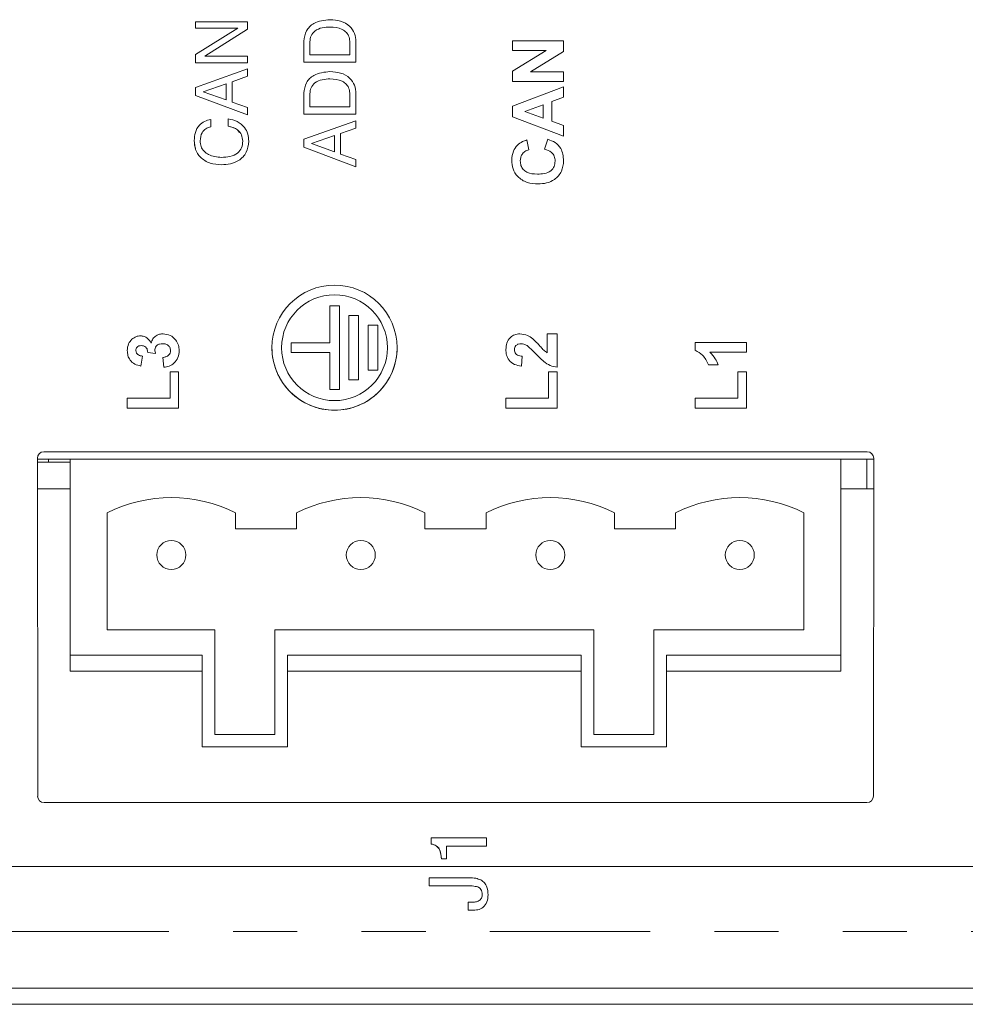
# Model space of a CAD drawing. Header units: inches. Extents: x 0.8 to 33.2, y 0.3 to 21.8.
# Tile 4 of 49: x 7.3 to 8.8, y 5.4 to 6.9. Entities that reach past the tile are written whole.
import ezdxf

# ---------------------------------------------------------------- set-up
doc = ezdxf.new("R2010")
doc.units = ezdxf.units.IN
doc.header["$MEASUREMENT"] = 0
doc.linetypes.add('PHANTOM', pattern=[0.5, 0.25, -0.05, 0.05, -0.05, 0.05, -0.05])

msp = doc.modelspace()

# ---------------------------------------------------------------- linework, layer by layer
at = {"color": 7, "linetype": 'Continuous', "lineweight": 15}
for p, q in [((7.6168, 6.908), (7.6168, 6.9183)), ((7.6168, 6.9183), (7.6976, 6.9183)), ((7.6827, 6.908), (7.6168, 6.908)), ((7.6168, 6.867), (7.6827, 6.908)), ((7.6827, 6.908), (7.6168, 6.908)), ((7.6168, 6.908), (7.6168, 6.908)), ((7.6976, 6.9065), (7.6315, 6.8644)), ((7.6976, 6.9065), (7.6315, 6.8644)), ((7.6976, 6.9183), (7.6976, 6.9065)), ((7.6976, 6.9065), (7.6976, 6.9065)), ((7.8263, 6.91), (7.8263, 6.91)), ((7.7858, 6.8551), (7.7858, 6.8881)), ((7.7951, 6.887), (7.7951, 6.8665)), ((7.8573, 6.8665), (7.8573, 6.886)), ((7.8667, 6.8872), (7.8667, 6.8551)), ((8.1106, 6.8732), (8.1106, 6.8885)), ((8.1106, 6.8885), (8.1904, 6.8885)), ((8.1904, 6.8885), (8.1904, 6.872)), ((7.6168, 6.854), (7.6168, 6.867)), ((7.6315, 6.8644), (7.6976, 6.8644)), ((7.6976, 6.8644), (7.6976, 6.854)), ((7.7951, 6.8665), (7.8573, 6.8665)), ((8.163, 6.8732), (8.1106, 6.8732)), ((8.1106, 6.8411), (8.163, 6.8732)), ((8.163, 6.8732), (8.1106, 6.8732)), ((8.1106, 6.8732), (8.1106, 6.8732)), ((8.1904, 6.872), (8.1388, 6.8404)), ((8.1904, 6.872), (8.1388, 6.8404)), ((8.1904, 6.872), (8.1904, 6.872)), ((7.6976, 6.854), (7.6168, 6.854)), ((7.6168, 6.854), (7.6168, 6.854)), ((7.6976, 6.854), (7.6168, 6.854)), ((7.6168, 6.816), (7.6976, 6.8448)), ((7.6976, 6.854), (7.6976, 6.854)), ((7.6976, 6.8448), (7.6976, 6.8332)), ((7.8667, 6.8551), (7.7858, 6.8551)), ((7.8667, 6.8551), (7.7858, 6.8551)), ((7.7858, 6.8551), (7.7858, 6.8551)), ((7.8667, 6.8551), (7.8667, 6.8551)), ((7.6976, 6.8332), (7.6738, 6.8248)), ((7.6976, 6.8332), (7.6738, 6.8248)), ((7.6976, 6.8332), (7.6976, 6.8332)), ((7.8263, 6.8292), (7.8263, 6.8292)), ((8.1106, 6.8251), (8.1106, 6.8411)), ((8.1388, 6.8404), (8.1904, 6.8404)), ((8.1904, 6.8404), (8.1904, 6.8251)), ((7.6168, 6.8035), (7.6168, 6.816)), ((7.6645, 6.8217), (7.6287, 6.8092)), ((7.6645, 6.8217), (7.6287, 6.8092)), ((7.6645, 6.7963), (7.6645, 6.8217)), ((7.6738, 6.8248), (7.6738, 6.793)), ((8.1904, 6.8251), (8.1106, 6.8251)), ((8.1106, 6.8251), (8.1106, 6.8251)), ((8.1904, 6.8251), (8.1106, 6.8251)), ((8.1106, 6.7866), (8.1904, 6.8169)), ((8.1904, 6.8251), (8.1904, 6.8251)), ((8.1904, 6.8169), (8.1904, 6.8006)), ((7.6976, 6.7732), (7.6168, 6.8035)), ((7.6976, 6.7732), (7.6168, 6.8035)), ((7.6168, 6.8035), (7.6168, 6.8035)), ((7.6287, 6.8092), (7.6287, 6.8092)), ((7.6287, 6.8092), (7.6645, 6.7963)), ((7.7858, 6.7742), (7.7858, 6.8072)), ((7.7951, 6.8061), (7.7951, 6.7856)), ((7.8573, 6.7856), (7.8573, 6.8051)), ((7.8667, 6.8063), (7.8667, 6.7742)), ((8.1904, 6.8006), (8.172, 6.7939)), ((8.1904, 6.8006), (8.172, 6.7939)), ((8.1904, 6.8006), (8.1904, 6.8006)), ((7.6738, 6.793), (7.6976, 6.7844)), ((7.6976, 6.7844), (7.6976, 6.7732)), ((7.7951, 6.7856), (7.8573, 6.7856)), ((8.1106, 6.7703), (8.1106, 6.7866)), ((8.1587, 6.789), (8.13, 6.7785)), ((8.1587, 6.789), (8.13, 6.7785)), ((8.1587, 6.768), (8.1587, 6.789)), ((8.172, 6.7939), (8.172, 6.7632)), ((7.6976, 6.7732), (7.6976, 6.7732)), ((7.8667, 6.7742), (7.7858, 6.7742)), ((7.8667, 6.7742), (7.7858, 6.7742)), ((7.7858, 6.7742), (7.7858, 6.7742)), ((7.8667, 6.7742), (7.8667, 6.7742)), ((8.1904, 6.7401), (8.1106, 6.7703)), ((8.1904, 6.7401), (8.1106, 6.7703)), ((8.1106, 6.7703), (8.1106, 6.7703)), ((8.13, 6.7785), (8.1587, 6.768)), ((7.6406, 6.7659), (7.6406, 6.7545)), ((7.6676, 6.7555), (7.6676, 6.7669)), ((7.7858, 6.7351), (7.8667, 6.7639)), ((7.8667, 6.7523), (7.8428, 6.7439)), ((7.8667, 6.7523), (7.8428, 6.7439)), ((7.8667, 6.7639), (7.8667, 6.7523)), ((7.8667, 6.7523), (7.8667, 6.7523)), ((8.172, 6.7632), (8.1904, 6.7565)), ((8.1904, 6.7565), (8.1904, 6.7401)), ((7.8335, 6.7408), (7.7977, 6.7284)), ((7.8335, 6.7408), (7.7977, 6.7283)), ((7.8335, 6.7154), (7.8335, 6.7408)), ((7.8428, 6.7439), (7.8428, 6.7121)), ((8.1904, 6.7401), (8.1904, 6.7401)), ((7.6147, 6.7331), (7.6147, 6.7331)), ((7.6997, 6.7319), (7.6997, 6.7318)), ((7.7858, 6.7226), (7.7858, 6.7351)), ((7.8667, 6.6923), (7.7858, 6.7226)), ((7.7858, 6.7226), (7.7858, 6.7226)), ((7.8667, 6.6923), (7.7858, 6.7226)), ((7.7977, 6.7284), (7.7977, 6.7283)), ((7.7977, 6.7283), (7.8335, 6.7154)), ((8.1331, 6.734), (8.1362, 6.7186)), ((8.1607, 6.7197), (8.1658, 6.735)), ((7.8428, 6.7121), (7.8667, 6.7035)), ((8.1362, 6.7186), (8.1362, 6.7186)), ((8.1607, 6.7197), (8.1607, 6.7197)), ((7.6573, 6.6954), (7.6573, 6.6954)), ((7.8667, 6.7035), (7.8667, 6.6923)), ((7.8667, 6.6923), (7.8667, 6.6923)), ((8.1096, 6.7024), (8.1096, 6.7024)), ((8.1904, 6.7018), (8.1904, 6.7018)), ((8.1507, 6.6654), (8.1507, 6.6654)), ((7.8259, 6.4753), (7.8259, 6.4178)), ((7.8409, 6.4753), (7.8259, 6.4753)), ((7.8409, 6.3453), (7.8409, 6.4753)), ((7.8709, 6.4603), (7.8559, 6.4603)), ((7.8559, 6.4603), (7.8559, 6.3603)), ((7.8709, 6.3603), (7.8709, 6.4603)), ((7.9009, 6.4453), (7.8859, 6.4453)), ((7.8859, 6.4453), (7.8859, 6.3753)), ((7.9009, 6.3753), (7.9009, 6.4453)), ((8.1649, 6.4319), (8.1803, 6.4319)), ((8.1649, 6.4022), (8.1649, 6.4319)), ((8.1803, 6.4319), (8.1803, 6.3797)), ((7.5653, 6.4165), (7.5653, 6.4165)), ((7.8259, 6.4178), (7.7659, 6.4178)), ((7.7659, 6.4178), (7.7659, 6.4028)), ((8.1242, 6.4165), (8.1242, 6.4165)), ((8.3954, 6.4063), (8.3954, 6.4186)), ((8.3954, 6.4186), (8.4753, 6.4186)), ((8.4753, 6.4186), (8.4753, 6.4032)), ((7.5104, 6.4057), (7.5104, 6.4057)), ((7.5322, 6.4135), (7.5322, 6.4135)), ((7.5546, 6.4012), (7.5422, 6.4026)), ((7.5546, 6.4012), (7.5422, 6.4026)), ((7.5422, 6.4026), (7.5422, 6.4026)), ((7.5546, 6.4012), (7.5546, 6.4012)), ((7.5913, 6.4055), (7.5913, 6.4055)), ((7.7659, 6.4028), (7.8259, 6.4028)), ((7.7659, 6.4028), (7.8259, 6.4028)), ((7.7659, 6.4028), (7.7659, 6.4028)), ((7.8259, 6.4028), (7.8259, 6.3453)), ((8.1004, 6.4074), (8.1004, 6.4074)), ((8.1334, 6.4135), (8.1334, 6.4135)), ((8.1463, 6.4013), (8.1463, 6.4013)), ((8.3954, 6.4063), (8.3954, 6.4063)), ((8.4753, 6.4032), (8.4184, 6.4032)), ((8.4753, 6.4032), (8.4184, 6.4032)), ((8.4753, 6.4032), (8.4753, 6.4032)), ((7.534, 6.3971), (7.5317, 6.3817)), ((7.534, 6.3971), (7.5317, 6.3817)), ((7.534, 6.3971), (7.534, 6.3971)), ((7.5676, 6.3797), (7.5657, 6.395)), ((7.5676, 6.3797), (7.5657, 6.395)), ((7.5657, 6.395), (7.5657, 6.395)), ((8.126, 6.3971), (8.1245, 6.3817)), ((8.126, 6.3971), (8.1245, 6.3817)), ((8.126, 6.3971), (8.126, 6.3971)), ((8.4313, 6.3838), (8.4159, 6.3838)), ((8.4159, 6.3838), (8.4159, 6.3838)), ((8.4313, 6.3838), (8.4159, 6.3838)), ((8.4313, 6.3838), (8.4313, 6.3838)), ((7.5317, 6.3817), (7.5317, 6.3817)), ((7.5676, 6.3797), (7.5676, 6.3797)), ((7.577, 6.3316), (7.577, 6.3725)), ((7.577, 6.3725), (7.5903, 6.3725)), ((7.5903, 6.3725), (7.5903, 6.3162)), ((7.8859, 6.3753), (7.9009, 6.3753)), ((7.8859, 6.3753), (7.9009, 6.3753)), ((7.8859, 6.3753), (7.8859, 6.3753)), ((7.9009, 6.3753), (7.9009, 6.3753)), ((8.1245, 6.3817), (8.1245, 6.3817)), ((8.167, 6.3316), (8.167, 6.3725)), ((8.167, 6.3725), (8.1803, 6.3725)), ((8.1803, 6.3797), (8.1803, 6.3797)), ((8.1803, 6.3725), (8.1803, 6.3162)), ((8.462, 6.3316), (8.462, 6.3725)), ((8.462, 6.3725), (8.4753, 6.3725)), ((8.4753, 6.3725), (8.4753, 6.3162)), ((7.8559, 6.3603), (7.8709, 6.3603)), ((7.8559, 6.3603), (7.8709, 6.3603)), ((7.8559, 6.3603), (7.8559, 6.3603)), ((7.8709, 6.3603), (7.8709, 6.3603)), ((7.8259, 6.3453), (7.8409, 6.3453)), ((7.8259, 6.3453), (7.8409, 6.3453)), ((7.8259, 6.3453), (7.8259, 6.3453)), ((7.8409, 6.3453), (7.8409, 6.3453)), ((7.5104, 6.3162), (7.5104, 6.3316)), ((7.5104, 6.3316), (7.577, 6.3316)), ((8.1004, 6.3316), (8.167, 6.3316)), ((8.1004, 6.3162), (8.1004, 6.3316)), ((8.3954, 6.3162), (8.3954, 6.3316)), ((8.3954, 6.3316), (8.462, 6.3316)), ((7.5903, 6.3162), (7.5104, 6.3162)), ((7.5903, 6.3162), (7.5104, 6.3162)), ((7.5104, 6.3162), (7.5104, 6.3162)), ((7.5903, 6.3162), (7.5903, 6.3162)), ((8.1803, 6.3162), (8.1004, 6.3162)), ((8.1803, 6.3162), (8.1004, 6.3162)), ((8.1004, 6.3162), (8.1004, 6.3162)), ((8.1803, 6.3162), (8.1803, 6.3162)), ((8.4753, 6.3162), (8.3954, 6.3162)), ((8.3954, 6.3162), (8.3954, 6.3162)), ((8.4753, 6.3162), (8.3954, 6.3162)), ((8.4753, 6.3162), (8.4753, 6.3162)), ((7.3803, 6.2481), (8.6635, 6.2481)), ((7.3708, 5.7114), (7.3703, 6.2381)), ((7.3703, 6.2368), (7.4216, 6.2368)), ((7.3703, 6.2318), (7.3879, 6.2318)), ((7.3879, 6.2368), (7.3879, 6.2318)), ((7.3879, 6.2318), (7.4216, 6.2318)), ((7.4216, 6.2368), (7.4216, 5.9313)), ((8.6224, 6.2368), (7.4216, 6.2368)), ((8.6224, 5.9313), (8.6224, 6.2368)), ((8.6224, 6.2368), (8.6735, 6.2368)), ((8.6627, 6.2368), (8.6627, 6.1905)), ((8.6735, 6.2381), (8.673, 5.7114)), ((7.3704, 6.1905), (7.4216, 6.1905)), ((8.6224, 6.1905), (8.6734, 6.1905)), ((7.4791, 6.1527), (7.4791, 5.9706)), ((7.6791, 6.1281), (7.6791, 6.1527)), ((7.7743, 6.1527), (7.7743, 6.1281)), ((7.9743, 6.1281), (7.9743, 6.1527)), ((8.0696, 6.1527), (8.0696, 6.1281)), ((8.2696, 6.1281), (8.2696, 6.1527)), ((8.3649, 6.1527), (8.3649, 6.1281)), ((8.5649, 5.9706), (8.5649, 6.1527)), ((7.7743, 6.1281), (7.6791, 6.1281)), ((8.0696, 6.1281), (7.9743, 6.1281)), ((8.3649, 6.1281), (8.2696, 6.1281)), ((7.4791, 5.9706), (7.6469, 5.9706)), ((7.6469, 5.9706), (7.6469, 5.8076)), ((7.7405, 5.8076), (7.7405, 5.9706)), ((7.7405, 5.9706), (8.2374, 5.9706)), ((8.2374, 5.9706), (8.2374, 5.8076)), ((8.331, 5.8076), (8.331, 5.9706)), ((8.331, 5.9706), (8.5649, 5.9706)), ((7.4216, 5.9313), (7.6272, 5.9313)), ((7.4216, 5.9059), (7.4216, 5.9313)), ((7.6272, 5.9313), (7.6272, 5.788)), ((7.7602, 5.788), (7.7602, 5.9313)), ((7.7602, 5.9313), (8.2177, 5.9313)), ((8.2177, 5.9313), (8.2177, 5.788)), ((8.3507, 5.9313), (8.6224, 5.9313)), ((8.3507, 5.788), (8.3507, 5.9313)), ((8.6224, 5.9059), (8.6224, 5.9313)), ((7.4216, 5.9059), (7.6272, 5.9059)), ((7.7602, 5.9059), (8.2177, 5.9059)), ((8.3507, 5.9059), (8.6224, 5.9059)), ((7.6469, 5.8076), (7.7405, 5.8076)), ((8.2374, 5.8076), (8.331, 5.8076)), ((7.6272, 5.788), (7.7602, 5.788)), ((8.2177, 5.788), (8.3507, 5.788)), ((8.663, 5.7014), (7.3808, 5.7014)), ((7.9837, 5.6369), (7.9837, 5.6463)), ((7.9837, 5.6463), (8.0703, 5.6463)), ((7.9837, 5.6369), (7.9837, 5.6368)), ((8.008, 5.6335), (8.0703, 5.6335)), ((8.0703, 5.6335), (8.008, 5.6335)), ((8.008, 5.6335), (8.008, 5.6139)), ((8.0703, 5.6463), (8.0703, 5.6335)), ((8.0703, 5.6335), (8.0703, 5.6335)), ((12.8236, 5.602), (6.1322, 5.602)), ((7.9999, 5.6139), (8.008, 5.6139)), ((8.008, 5.6139), (7.9999, 5.6139)), ((7.9999, 5.6139), (7.9999, 5.6139)), ((8.008, 5.6139), (8.008, 5.6139)), ((7.9806, 5.5842), (8.0435, 5.5842)), ((7.9806, 5.5842), (8.0435, 5.5842)), ((7.9806, 5.5715), (7.9806, 5.5842)), ((7.9806, 5.5842), (7.9806, 5.5842)), ((8.0411, 5.5715), (7.9806, 5.5715)), ((8.0435, 5.5842), (8.0435, 5.5842)), ((8.0612, 5.5809), (8.0612, 5.5809)), ((8.0727, 5.5575), (8.0727, 5.5575)), ((8.0416, 5.5462), (8.0482, 5.5462)), ((8.0416, 5.5336), (8.0416, 5.5462)), ((8.0416, 5.5462), (8.0482, 5.5462)), ((8.0416, 5.5462), (8.0416, 5.5462)), ((8.0482, 5.5462), (8.0482, 5.5462)), ((8.0479, 5.5336), (8.0416, 5.5336)), ((12.6329, 5.412), (6.3229, 5.412)), ((6.2199, 5.387), (12.7359, 5.387))]:
    msp.add_line(p, q, dxfattribs=at)
at = {"color": 7, "linetype": 'PHANTOM', "lineweight": 0}
msp.add_line((12.8254, 5.5004), (6.1304, 5.5004), dxfattribs=at)
at = {"color": 7, "linetype": 'Continuous', "lineweight": 15}
for centre, radius in [((7.8334, 6.4103), 0.0975), ((7.8334, 6.4103), 0.0825), ((7.5791, 6.0872), 0.0226), ((7.8743, 6.0872), 0.0226), ((8.1696, 6.0872), 0.0226), ((8.4649, 6.0872), 0.0226)]:
    msp.add_circle(centre, radius, dxfattribs=at)
for centre, radius, start, end in [((7.8334, 6.4103), 0.0825, 0, 180), ((7.8334, 6.4103), 0.0975, 180, 270.0047), ((7.8334, 6.4103), 0.0975, 269.9946, 360), ((7.5791, 5.9568), 0.22, 62.9643, 117.0357), ((7.8743, 5.9568), 0.22, 62.9643, 117.0357), ((8.1696, 5.9568), 0.22, 62.9643, 117.0357), ((8.4649, 5.9568), 0.22, 62.9643, 117.0357)]:
    msp.add_arc(centre, radius, start, end, dxfattribs=at)
for centre, major_axis, ratio, start_param, end_param in [((7.3803, 6.238), (-0.00618, 0.00791), 0.99624, 5.621924, 7.189981), ((8.6635, 6.238), (0.00618, 0.00791), 0.99624, 5.37639, 6.944447), ((7.3808, 5.7114), (0.00852, 0.00527), 0.997962, 2.589783, 4.157841), ((8.663, 5.7114), (0.00852, -0.00527), 0.997962, 5.266937, 6.834995)]:
    msp.add_ellipse(centre, major_axis=major_axis, ratio=ratio, start_param=start_param, end_param=end_param, dxfattribs=at)
for points, knots in [([(7.7858, 6.8881), (7.7864, 6.8936), (7.7878, 6.9047), (7.8032, 6.9192), (7.8175, 6.9206), (7.8263, 6.9214)], [0, 0, 0, 0, 0.28013, 0.560172, 1, 1, 1, 1]), ([(7.8263, 6.9214), (7.8319, 6.9211), (7.843, 6.9204), (7.857, 6.9126), (7.8655, 6.9004), (7.8663, 6.8916), (7.8667, 6.8872)], [0, 0, 0, 0, 0.280765, 0.560145, 0.779776, 1, 1, 1, 1]), ([(7.8263, 6.91), (7.8222, 6.9099), (7.814, 6.9095), (7.8031, 6.9051), (7.796, 6.8967), (7.7954, 6.8902), (7.7951, 6.887)], [0, 0, 0, 0, 0.281181, 0.560917, 0.780155, 1, 1, 1, 1]), ([(7.8263, 6.91), (7.8222, 6.9099), (7.814, 6.9095), (7.8031, 6.9051), (7.796, 6.8967), (7.7954, 6.8902), (7.7951, 6.8869)], [0, 0, 0, 0, 0.281181, 0.560917, 0.780155, 1, 1, 1, 1]), ([(7.8573, 6.886), (7.8571, 6.8888), (7.8567, 6.8944), (7.8523, 6.9017), (7.8424, 6.9089), (7.8329, 6.9096), (7.8263, 6.91)], [0, 0, 0, 0, 0.187207, 0.373862, 0.560902, 1, 1, 1, 1]), ([(7.8573, 6.886), (7.8571, 6.8888), (7.8567, 6.8944), (7.8523, 6.9017), (7.8424, 6.9089), (7.8329, 6.9096), (7.8263, 6.91)], [0, 0, 0, 0, 0.187207, 0.373862, 0.560902, 1, 1, 1, 1]), ([(7.7858, 6.8072), (7.7864, 6.8127), (7.7878, 6.8239), (7.8032, 6.8383), (7.8175, 6.8397), (7.8263, 6.8406)], [0, 0, 0, 0, 0.2801304, 0.5601717, 1, 1, 1, 1]), ([(7.8263, 6.8292), (7.8222, 6.829), (7.814, 6.8286), (7.8031, 6.8242), (7.796, 6.8158), (7.7954, 6.8093), (7.7951, 6.8061)], [0, 0, 0, 0, 0.281181, 0.560917, 0.780155, 1, 1, 1, 1]), ([(7.8263, 6.8292), (7.8222, 6.829), (7.814, 6.8286), (7.8031, 6.8242), (7.796, 6.8158), (7.7954, 6.8093), (7.7951, 6.8061)], [0, 0, 0, 0, 0.281181, 0.560917, 0.780155, 1, 1, 1, 1]), ([(7.8263, 6.8406), (7.8319, 6.8402), (7.843, 6.8395), (7.857, 6.8317), (7.8655, 6.8195), (7.8663, 6.8107), (7.8667, 6.8063)], [0, 0, 0, 0, 0.280765, 0.560145, 0.779776, 1, 1, 1, 1]), ([(7.8573, 6.8051), (7.8571, 6.8079), (7.8567, 6.8135), (7.8523, 6.8208), (7.8424, 6.8281), (7.8329, 6.8287), (7.8263, 6.8292)], [0, 0, 0, 0, 0.187207, 0.373862, 0.560902, 1, 1, 1, 1]), ([(7.8573, 6.8051), (7.8571, 6.8079), (7.8567, 6.8135), (7.8523, 6.8208), (7.8424, 6.8281), (7.8329, 6.8287), (7.8263, 6.8292)], [0, 0, 0, 0, 0.187207, 0.373862, 0.560902, 1, 1, 1, 1]), ([(7.6147, 6.7331), (7.615, 6.7374), (7.6155, 6.7461), (7.6217, 6.7568), (7.6307, 6.7637), (7.6373, 6.7652), (7.6406, 6.7659)], [0, 0, 0, 0, 0.280429, 0.559809, 0.779684, 1, 1, 1, 1]), ([(7.6406, 6.7545), (7.6379, 6.7537), (7.6324, 6.7522), (7.6252, 6.7444), (7.6245, 6.737), (7.624, 6.7325)], [0, 0, 0, 0, 0.280747, 0.560921, 1, 1, 1, 1]), ([(7.6406, 6.7545), (7.6379, 6.7537), (7.6324, 6.7522), (7.6252, 6.7444), (7.6245, 6.737), (7.624, 6.7325)], [0, 0, 0, 0, 0.280747, 0.560921, 1, 1, 1, 1]), ([(7.6676, 6.7669), (7.6724, 6.7659), (7.682, 6.7639), (7.693, 6.7548), (7.6989, 6.7434), (7.6995, 6.7357), (7.6997, 6.7319)], [0, 0, 0, 0, 0.280262, 0.559544, 0.77957, 1, 1, 1, 1]), ([(7.6852, 6.7458), (7.6842, 6.7471), (7.6801, 6.7528), (7.673, 6.7543), (7.6676, 6.7555)], [0, 0, 0, 0, 0.241402, 1, 1, 1, 1]), ([(7.6904, 6.7322), (7.69, 6.7356), (7.6893, 6.7423), (7.6811, 6.7518), (7.6727, 6.7541), (7.6676, 6.7555)], [0, 0, 0, 0, 0.280259, 0.560177, 1, 1, 1, 1]), ([(7.6573, 6.6954), (7.6512, 6.6958), (7.6392, 6.6966), (7.6244, 6.7056), (7.6158, 6.7189), (7.6151, 6.7284), (7.6147, 6.7331)], [0, 0, 0, 0, 0.280603, 0.5598113, 0.7796115, 1, 1, 1, 1]), ([(7.6573, 6.6954), (7.6512, 6.6958), (7.6392, 6.6966), (7.6246, 6.7056), (7.6167, 6.717), (7.616, 6.7242), (7.6157, 6.7267)], [0, 0, 0, 0, 0.3122377, 0.6229235, 0.8675058, 1, 1, 1, 1]), ([(7.624, 6.7325), (7.6243, 6.7296), (7.6247, 6.7237), (7.6297, 6.7161), (7.6402, 6.7083), (7.6502, 6.7074), (7.6573, 6.7068)], [0, 0, 0, 0, 0.187135, 0.373945, 0.561202, 1, 1, 1, 1]), ([(7.6573, 6.7068), (7.6617, 6.707), (7.6705, 6.7074), (7.6823, 6.7122), (7.6895, 6.7217), (7.6901, 6.7287), (7.6904, 6.7322)], [0, 0, 0, 0, 0.281223, 0.560728, 0.779863, 1, 1, 1, 1]), ([(7.6997, 6.7319), (7.6991, 6.7259), (7.6977, 6.714), (7.6854, 6.7017), (7.6712, 6.6961), (7.6619, 6.6956), (7.6573, 6.6954)], [0, 0, 0, 0, 0.279342, 0.558232, 0.778861, 1, 1, 1, 1]), ([(7.6997, 6.7318), (7.6991, 6.7259), (7.6977, 6.714), (7.6854, 6.7017), (7.6712, 6.6961), (7.6619, 6.6956), (7.6573, 6.6954)], [0, 0, 0, 0, 0.2793424, 0.5582313, 0.7788613, 1, 1, 1, 1]), ([(8.1096, 6.7024), (8.1099, 6.7073), (8.1106, 6.716), (8.1159, 6.7229), (8.1183, 6.7259)], [0, 0, 0, 0, 0.559913, 1, 1, 1, 1]), ([(8.1183, 6.7259), (8.1208, 6.7279), (8.1252, 6.7316), (8.1307, 6.7332), (8.1331, 6.734)], [0, 0, 0, 0, 0.558959, 1, 1, 1, 1]), ([(8.1658, 6.735), (8.1698, 6.7336), (8.1777, 6.7307), (8.1886, 6.7195), (8.1897, 6.7085), (8.1904, 6.7018)], [0, 0, 0, 0, 0.281277, 0.5614, 1, 1, 1, 1]), ([(8.1362, 6.7186), (8.134, 6.7179), (8.1298, 6.7165), (8.1255, 6.7118), (8.1232, 6.7065), (8.123, 6.703), (8.1229, 6.7013)], [0, 0, 0, 0, 0.279825, 0.559271, 0.779493, 1, 1, 1, 1]), ([(8.1362, 6.7186), (8.134, 6.7179), (8.1298, 6.7165), (8.1255, 6.7118), (8.1232, 6.7065), (8.123, 6.7031), (8.1229, 6.7013)], [0, 0, 0, 0, 0.279825, 0.559271, 0.779493, 1, 1, 1, 1]), ([(8.1771, 6.7012), (8.1769, 6.7037), (8.1764, 6.7087), (8.1708, 6.7164), (8.1645, 6.7184), (8.1607, 6.7197)], [0, 0, 0, 0, 0.280472, 0.560458, 1, 1, 1, 1]), ([(8.1771, 6.7012), (8.1769, 6.7037), (8.1764, 6.7087), (8.1708, 6.7164), (8.1645, 6.7184), (8.1607, 6.7197)], [0, 0, 0, 0, 0.2804734, 0.5604544, 1, 1, 1, 1]), ([(8.1507, 6.6654), (8.1448, 6.6658), (8.1331, 6.6665), (8.1188, 6.6755), (8.1106, 6.6886), (8.1099, 6.6978), (8.1096, 6.7024)], [0, 0, 0, 0, 0.28069, 0.559623, 0.779535, 1, 1, 1, 1]), ([(8.1507, 6.6654), (8.1448, 6.6658), (8.1331, 6.6665), (8.1188, 6.6755), (8.1106, 6.6886), (8.1099, 6.6978), (8.1096, 6.7024)], [0, 0, 0, 0, 0.280689, 0.559621, 0.779536, 1, 1, 1, 1]), ([(8.1229, 6.7013), (8.123, 6.6989), (8.1234, 6.6941), (8.1271, 6.6878), (8.1356, 6.6814), (8.1438, 6.681), (8.1495, 6.6808)], [0, 0, 0, 0, 0.18715, 0.373979, 0.560738, 1, 1, 1, 1]), ([(8.1495, 6.6808), (8.1531, 6.6809), (8.1604, 6.6811), (8.1702, 6.6848), (8.1762, 6.6926), (8.1768, 6.6983), (8.1771, 6.7012)], [0, 0, 0, 0, 0.281347, 0.560535, 0.780085, 1, 1, 1, 1]), ([(8.1904, 6.7018), (8.1898, 6.6961), (8.1885, 6.6847), (8.1775, 6.6723), (8.1641, 6.6662), (8.1551, 6.6657), (8.1507, 6.6654)], [0, 0, 0, 0, 0.279572, 0.558709, 0.779052, 1, 1, 1, 1]), ([(8.1904, 6.7018), (8.1898, 6.6961), (8.1885, 6.6847), (8.1775, 6.6723), (8.1641, 6.6662), (8.1551, 6.6657), (8.1507, 6.6654)], [0, 0, 0, 0, 0.279572, 0.558709, 0.779052, 1, 1, 1, 1]), ([(7.5477, 6.4173), (7.5484, 6.4196), (7.5499, 6.4243), (7.555, 6.4289), (7.5607, 6.4315), (7.5645, 6.4318), (7.5663, 6.4319)], [0, 0, 0, 0, 0.279746, 0.559316, 0.779512, 1, 1, 1, 1]), ([(7.5663, 6.4319), (7.5701, 6.4314), (7.5777, 6.4304), (7.5859, 6.4231), (7.5906, 6.4145), (7.5911, 6.4085), (7.5913, 6.4055)], [0, 0, 0, 0, 0.279296, 0.559007, 0.779349, 1, 1, 1, 1]), ([(8.1004, 6.4074), (8.1007, 6.4109), (8.1011, 6.4177), (8.1065, 6.4261), (8.114, 6.4311), (8.1194, 6.4316), (8.1222, 6.4319)], [0, 0, 0, 0, 0.280573, 0.559721, 0.779751, 1, 1, 1, 1]), ([(8.1222, 6.4319), (8.1263, 6.4314), (8.1336, 6.4304), (8.1396, 6.4261), (8.1422, 6.4241)], [0, 0, 0, 0, 0.558517, 1, 1, 1, 1]), ([(7.5104, 6.4057), (7.5107, 6.4095), (7.5113, 6.4161), (7.5157, 6.4211), (7.5176, 6.4234)], [0, 0, 0, 0, 0.559744, 1, 1, 1, 1]), ([(7.5176, 6.4234), (7.5198, 6.4251), (7.5238, 6.4282), (7.5287, 6.4286), (7.5309, 6.4288)], [0, 0, 0, 0, 0.559641, 1, 1, 1, 1]), ([(7.5309, 6.4288), (7.5329, 6.4286), (7.5369, 6.4282), (7.5432, 6.4244), (7.546, 6.42), (7.5477, 6.4173)], [0, 0, 0, 0, 0.280018, 0.560063, 1, 1, 1, 1]), ([(7.5653, 6.4165), (7.5638, 6.4165), (7.5606, 6.4163), (7.5566, 6.4142), (7.5539, 6.411), (7.5536, 6.4085), (7.5534, 6.4073)], [0, 0, 0, 0, 0.280736, 0.560294, 0.780293, 1, 1, 1, 1]), ([(7.5653, 6.4165), (7.5638, 6.4165), (7.5606, 6.4163), (7.5566, 6.4142), (7.5539, 6.411), (7.5536, 6.4085), (7.5534, 6.4073)], [0, 0, 0, 0, 0.280735, 0.560294, 0.780293, 1, 1, 1, 1]), ([(7.578, 6.4058), (7.5777, 6.4076), (7.5772, 6.4111), (7.5736, 6.4146), (7.5694, 6.4163), (7.5667, 6.4165), (7.5653, 6.4165)], [0, 0, 0, 0, 0.278836, 0.558288, 0.7788369, 1, 1, 1, 1]), ([(7.578, 6.4058), (7.5777, 6.4076), (7.5772, 6.4111), (7.5736, 6.4146), (7.5694, 6.4163), (7.5667, 6.4165), (7.5653, 6.4165)], [0, 0, 0, 0, 0.278836, 0.558288, 0.778837, 1, 1, 1, 1]), ([(8.1242, 6.4165), (8.1227, 6.4165), (8.1197, 6.4163), (8.116, 6.414), (8.114, 6.4106), (8.1138, 6.4083), (8.1137, 6.4071)], [0, 0, 0, 0, 0.280615, 0.559495, 0.779382, 1, 1, 1, 1]), ([(8.1242, 6.4165), (8.1227, 6.4165), (8.1197, 6.4163), (8.116, 6.414), (8.114, 6.4106), (8.1138, 6.4083), (8.1137, 6.4071)], [0, 0, 0, 0, 0.280614, 0.559496, 0.779379, 1, 1, 1, 1]), ([(8.1334, 6.4135), (8.1318, 6.4144), (8.129, 6.4161), (8.1257, 6.4164), (8.1242, 6.4165)], [0, 0, 0, 0, 0.560052, 1, 1, 1, 1]), ([(8.1334, 6.4135), (8.1318, 6.4144), (8.129, 6.4161), (8.1257, 6.4164), (8.1242, 6.4165)], [0, 0, 0, 0, 0.560054, 1, 1, 1, 1]), ([(8.1422, 6.4241), (8.1448, 6.4217), (8.1492, 6.4177), (8.1546, 6.4116), (8.1592, 6.4063), (8.163, 6.4036), (8.1649, 6.4022)], [0, 0, 0, 0, 0.339989, 0.560193, 0.780377, 1, 1, 1, 1]), ([(7.5317, 6.3817), (7.5284, 6.3825), (7.522, 6.384), (7.5146, 6.3901), (7.511, 6.398), (7.5106, 6.4031), (7.5104, 6.4057)], [0, 0, 0, 0, 0.280734, 0.559229, 0.779497, 1, 1, 1, 1]), ([(7.5317, 6.3817), (7.5284, 6.3825), (7.522, 6.384), (7.5146, 6.3901), (7.511, 6.398), (7.5106, 6.4031), (7.5104, 6.4057)], [0, 0, 0, 0, 0.280733, 0.55923, 0.779498, 1, 1, 1, 1]), ([(7.5322, 6.4135), (7.531, 6.4134), (7.5286, 6.4132), (7.5257, 6.4114), (7.524, 6.4087), (7.5238, 6.4068), (7.5237, 6.4059)], [0, 0, 0, 0, 0.280451, 0.559674, 0.779618, 1, 1, 1, 1]), ([(7.5322, 6.4135), (7.531, 6.4134), (7.5286, 6.4132), (7.5257, 6.4114), (7.524, 6.4087), (7.5238, 6.4068), (7.5237, 6.4059)], [0, 0, 0, 0, 0.280451, 0.559678, 0.779618, 1, 1, 1, 1]), ([(7.5237, 6.4059), (7.524, 6.4045), (7.5244, 6.4017), (7.5283, 6.3981), (7.5318, 6.3975), (7.534, 6.3971)], [0, 0, 0, 0, 0.2793607, 0.5595076, 1, 1, 1, 1]), ([(7.5422, 6.4026), (7.5421, 6.4042), (7.542, 6.4073), (7.5396, 6.4112), (7.5359, 6.4132), (7.5335, 6.4134), (7.5322, 6.4135)], [0, 0, 0, 0, 0.2804109, 0.5586393, 0.7790869, 1, 1, 1, 1]), ([(7.5422, 6.4026), (7.5421, 6.4042), (7.542, 6.4073), (7.5396, 6.4112), (7.5359, 6.4132), (7.5335, 6.4134), (7.5322, 6.4135)], [0, 0, 0, 0, 0.28041, 0.558642, 0.779088, 1, 1, 1, 1]), ([(7.5534, 6.4073), (7.5535, 6.4061), (7.5537, 6.404), (7.5543, 6.4021), (7.5546, 6.4012)], [0, 0, 0, 0, 0.5596819, 1, 1, 1, 1]), ([(7.5657, 6.395), (7.5674, 6.3953), (7.5707, 6.3959), (7.5748, 6.3983), (7.5776, 6.4019), (7.5778, 6.4045), (7.578, 6.4058)], [0, 0, 0, 0, 0.280726, 0.560369, 0.780266, 1, 1, 1, 1]), ([(7.5913, 6.4055), (7.591, 6.4019), (7.5903, 6.3946), (7.584, 6.3862), (7.576, 6.3812), (7.5704, 6.3802), (7.5676, 6.3797)], [0, 0, 0, 0, 0.279859, 0.559146, 0.779443, 1, 1, 1, 1]), ([(7.5913, 6.4055), (7.591, 6.4019), (7.5903, 6.3946), (7.584, 6.3862), (7.576, 6.3812), (7.5704, 6.3802), (7.5676, 6.3797)], [0, 0, 0, 0, 0.279859, 0.559146, 0.779443, 1, 1, 1, 1]), ([(8.1245, 6.3817), (8.1209, 6.3823), (8.1136, 6.3834), (8.1051, 6.39), (8.101, 6.3987), (8.1006, 6.4045), (8.1004, 6.4074)], [0, 0, 0, 0, 0.280752, 0.55897, 0.779274, 1, 1, 1, 1]), ([(8.1245, 6.3817), (8.1209, 6.3823), (8.1136, 6.3834), (8.1051, 6.39), (8.101, 6.3987), (8.1006, 6.4045), (8.1004, 6.4074)], [0, 0, 0, 0, 0.280752, 0.558969, 0.779274, 1, 1, 1, 1]), ([(8.1137, 6.4071), (8.1138, 6.406), (8.114, 6.4037), (8.1156, 6.4007), (8.1196, 6.3977), (8.1234, 6.3974), (8.126, 6.3971)], [0, 0, 0, 0, 0.187233, 0.374084, 0.560698, 1, 1, 1, 1]), ([(8.1463, 6.4013), (8.1441, 6.4037), (8.14, 6.408), (8.1354, 6.4118), (8.1334, 6.4135)], [0, 0, 0, 0, 0.560236, 1, 1, 1, 1]), ([(8.1463, 6.4013), (8.1441, 6.4037), (8.14, 6.408), (8.1354, 6.4118), (8.1334, 6.4135)], [0, 0, 0, 0, 0.560239, 1, 1, 1, 1]), ([(8.1803, 6.3797), (8.1765, 6.3804), (8.1689, 6.3819), (8.1574, 6.3899), (8.1505, 6.397), (8.1463, 6.4013)], [0, 0, 0, 0, 0.279576, 0.559337, 1, 1, 1, 1]), ([(8.1803, 6.3797), (8.1765, 6.3804), (8.1689, 6.3819), (8.1574, 6.3899), (8.1505, 6.397), (8.1463, 6.4013)], [0, 0, 0, 0, 0.279577, 0.559338, 1, 1, 1, 1]), ([(8.4159, 6.3838), (8.4133, 6.3892), (8.4088, 6.3989), (8.3995, 6.404), (8.3954, 6.4063)], [0, 0, 0, 0, 0.560993, 1, 1, 1, 1]), ([(8.4159, 6.3838), (8.4133, 6.3892), (8.4088, 6.3989), (8.3995, 6.404), (8.3954, 6.4063)], [0, 0, 0, 0, 0.560993, 1, 1, 1, 1]), ([(8.4184, 6.4032), (8.4214, 6.4), (8.4268, 6.3942), (8.4299, 6.387), (8.4313, 6.3838)], [0, 0, 0, 0, 0.5597472, 1, 1, 1, 1]), ([(7.9999, 5.6139), (7.9995, 5.6168), (7.9988, 5.6225), (7.9969, 5.6308), (7.9903, 5.6351), (7.9859, 5.6363), (7.9837, 5.6369)], [0, 0, 0, 0, 0.28118, 0.560747, 0.779331, 1, 1, 1, 1]), ([(7.9837, 5.6368), (7.9866, 5.6362), (7.9923, 5.6348), (7.9991, 5.6261), (7.9996, 5.6185), (7.9999, 5.6139)], [0, 0, 0, 0, 0.281719, 0.55693, 1, 1, 1, 1]), ([(8.0567, 5.5699), (8.0538, 5.5705), (8.0487, 5.5716), (8.0434, 5.5715), (8.0411, 5.5715)], [0, 0, 0, 0, 0.559172, 1, 1, 1, 1]), ([(8.0435, 5.5842), (8.0469, 5.5841), (8.053, 5.584), (8.0587, 5.5818), (8.0612, 5.5809)], [0, 0, 0, 0, 0.560527, 1, 1, 1, 1]), ([(8.0435, 5.5842), (8.0469, 5.5841), (8.053, 5.584), (8.0587, 5.5818), (8.0612, 5.5809)], [0, 0, 0, 0, 0.560527, 1, 1, 1, 1]), ([(8.0612, 5.5809), (8.0633, 5.5794), (8.0676, 5.5765), (8.072, 5.5682), (8.0724, 5.5616), (8.0727, 5.5575)], [0, 0, 0, 0, 0.279872, 0.559884, 1, 1, 1, 1]), ([(8.0612, 5.5809), (8.0633, 5.5794), (8.0676, 5.5765), (8.072, 5.5682), (8.0724, 5.5616), (8.0727, 5.5575)], [0, 0, 0, 0, 0.279872, 0.559884, 1, 1, 1, 1]), ([(8.0727, 5.5575), (8.0723, 5.5539), (8.0716, 5.5466), (8.0657, 5.5375), (8.0566, 5.5339), (8.0508, 5.5337), (8.0479, 5.5336)], [0, 0, 0, 0, 0.28029, 0.558918, 0.778905, 1, 1, 1, 1]), ([(8.0482, 5.5462), (8.0503, 5.5463), (8.0544, 5.5465), (8.06, 5.5487), (8.0631, 5.5534), (8.0633, 5.5567), (8.0634, 5.5584)], [0, 0, 0, 0, 0.281266, 0.560555, 0.779572, 1, 1, 1, 1]), ([(8.0482, 5.5462), (8.0503, 5.5463), (8.0544, 5.5465), (8.06, 5.5487), (8.0631, 5.5534), (8.0633, 5.5567), (8.0634, 5.5584)], [0, 0, 0, 0, 0.281266, 0.560555, 0.779572, 1, 1, 1, 1]), ([(8.0634, 5.5584), (8.0634, 5.5597), (8.0633, 5.5624), (8.0619, 5.5659), (8.0595, 5.5685), (8.0576, 5.5694), (8.0567, 5.5699)], [0, 0, 0, 0, 0.280382, 0.560124, 0.779982, 1, 1, 1, 1])]:
    msp.add_open_spline(points, degree=3, knots=knots, dxfattribs=at)

doc.saveas('drawing.dxf')
